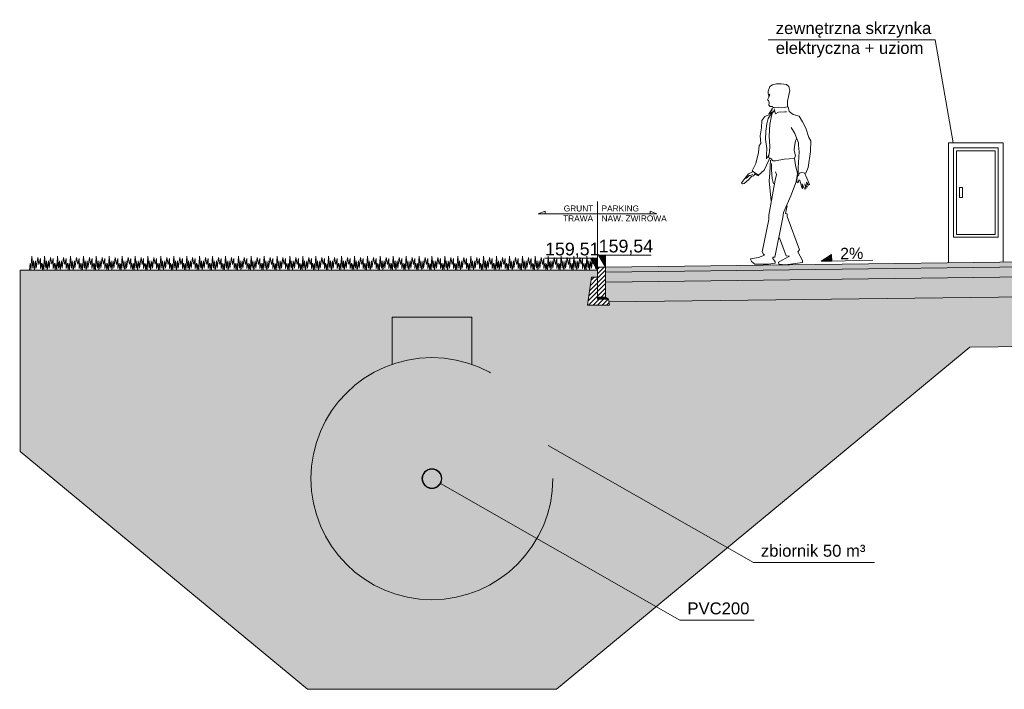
# Model space of a CAD drawing. Header units: millimetres. Extents: x 1962 to 3194, y -795 to -219.
# Tile 162 of 256: x 2466.77 to 2476.68, y -480.44 to -473.71. Entities that reach past the tile are written whole.
import ezdxf

# ---------------------------------------------------------------- set-up
doc = ezdxf.new("R2010")
doc.units = ezdxf.units.MM
doc.linetypes.add('HIDDEN', pattern=[9.525, 6.35, -3.175])
doc.layers.get('0').update_dxf_attribs({"lineweight": 5})
doc.layers.get('Defpoints').update_dxf_attribs({"lineweight": 9})
for name, color, linetype, lineweight in [('A_flagi przekrojowe', 92, 'Continuous', 9), ('A_hatch przekroje', 125, 'Continuous', 9), ('A_hidden', 137, 'HIDDEN', 9), ('A_koty wysokośc.', 53, 'Continuous', 9), ('A_ludzie', 53, 'Continuous', 9), ('A_przekrojowe', 42, 'Continuous', 9), ('A_widok', 142, 'Continuous', 9)]:
    doc.layers.add(name, color=color, linetype=linetype, lineweight=lineweight)
doc.styles.get("Standard").update_dxf_attribs({"font": 'arial.ttf'})
pattern_1 = [(45, (0.66515, 1.379704), (-0.0224506, 0.0224506), [])]

# ---------------------------------------------------------------- blocks, each defined once
blk = doc.blocks.new('zw$CA91')
at = {"layer": 'A_koty wysokośc.'}
h = blk.add_hatch(color=256, dxfattribs=at)
h.dxf.hatch_style = 1
h.paths.add_polyline_path([(-0.448, 0.753), (0, 0), (0, 0.753)])
blk.add_lwpolyline([(2.874, 0.753), (-0.448, 0.753), (0, 0), (0, 0.753)], dxfattribs=at)
blk = doc.blocks.new('zw$B88D')
at = {"layer": 'A_koty wysokośc.'}
h = blk.add_hatch(color=256, dxfattribs=at)
h.dxf.hatch_style = 1
h.paths.add_polyline_path([(-0.0716, 0.1205), (0, 0), (0, 0.1205)])
blk.add_line((-0.5314, 0.1205), (-0.0716, 0.1205), dxfattribs=at)
blk.add_lwpolyline([(0, 0.1205), (-0.0716, 0.1205), (0, 0), (0, 0.1205)], close=True, dxfattribs=at)
blk = doc.blocks.new('zw$572')
at = {"layer": 'A_koty wysokośc.'}
h = blk.add_hatch(color=256, dxfattribs=at)
h.dxf.hatch_style = 1
h.paths.add_polyline_path([(0.12, 0.072), (0, 0), (0.12, 0)])
blk.add_line((0.12, 0), (0.578, 0), dxfattribs=at)
blk.add_lwpolyline([(0.12, 0), (0.12, 0.072), (0, 0), (0.12, 0)], close=True, dxfattribs=at)
blk = doc.blocks.new('zw$824C')
at = {"layer": 'A_hatch przekroje'}
h = blk.add_hatch(dxfattribs=at)
h.set_pattern_fill('CONC', color=256, scale=0.005, angle=295.97819, style=2)
h.set_pattern_definition([(1, (0.78436, 1.45308), (-0.0022165, 0.1269807), [0, -0.127]), (1, (0.78641, 1.40866), (-0.0022165, 0.1269807), [0, -0.127]), (1, (0.78902, 1.47729), (-0.0022165, 0.1269807), [0, -0.127]), (339.1986, (0.72368, 1.436776), (0.38315846, -0.12033128), [0.0136783, -0.6702377]), (217.8699, (0.736466, 1.431918), (0.37650905, 0.2606107), [0.00635, -0.62865]), (131.6013, (0.731453, 1.42802), (0.64820207, -0.75080154), [0.0117088, -1.1591733]), (207.5651, (0.689816, 1.41205), (-0.1247641, -0.1291973), [0.0028398, -0.2811408]), (327.3099, (0.6873, 1.410737), (0.25617772, -0.12254792), [0.004579, -0.453326]), (109.4349, (0.69115, 1.408264), (-0.13141337, 0.25174492), [0.004016, -0.3975932]), (226, (0.771305, 1.40077), (0.0022165, -0.1269807), [0.005388, -0.174217]), (1, (0.76756, 1.3969), (0.1247642, 0.129197), [0.00762, -0.11938]), (136, (0.77518, 1.39703), (-0.1269807, -0.0022165), [0.005388, -0.174217]), (252.5651, (0.75465, 1.481773), (0.12254754, 0.25617782), [0.004016, -0.3975932]), (1, (0.75345, 1.47794), (0.1247642, 0.129197), [0.00635, -0.12065]), (144.1301, (0.759794, 1.478052), (-0.38537487, 0.24731196), [0.00635, -0.62865]), (214.6901, (0.687327, 1.481868), (0.2517448, 0.13141374), [0.004579, -0.453326]), (342.5651, (0.68356, 1.479262), (-0.25617782, 0.12254754), [0.0080322, -0.393577]), (127.8699, (0.691225, 1.476855), (0.2606107, -0.37650905), [0.00635, -0.62865]), (1, (0.72424, 1.47743), (-0.0022165, 0.1269807), [0, -0.127]), (1, (0.69053, 1.44382), (-0.0022165, 0.1269807), [0, -0.127]), (1, (0.7269, 1.39746), (-0.0022165, 0.1269807), [0, -0.127]), (1, (0.7605, 1.43742), (-0.0022165, 0.1269807), [0, -0.127]), (1, (0.7233, 1.45836), (-0.0022165, 0.1269807), [0, -0.127]), (1, (0.6953, 1.46168), (-0.0022165, 0.1269807), [0, -0.127]), (1, (0.70686, 1.45426), (-0.0022165, 0.1269807), [0, -0.127]), (1, (0.70231, 1.4237), (-0.0022165, 0.1269807), [0, -0.127]), (1, (0.67175, 1.42825), (-0.0022165, 0.1269807), [0, -0.127]), (1, (0.67251, 1.45748), (-0.0022165, 0.1269807), [0, -0.127]), (1, (0.66821, 1.48535), (-0.0022165, 0.1269807), [0, -0.127]), (1, (0.70749, 1.49111), (-0.0022165, 0.1269807), [0, -0.127]), (1, (0.73534, 1.49668), (-0.0022165, 0.1269807), [0, -0.127]), (1, (0.77987, 1.49237), (-0.0022165, 0.1269807), [0, -0.127]), (1, (0.75008, 1.45248), (-0.0022165, 0.1269807), [0, -0.127]), (1, (0.73698, 1.47511), (-0.0022165, 0.1269807), [0, -0.127]), (1, (0.7482, 1.41434), (-0.0022165, 0.1269807), [0, -0.127]), (1, (0.71022, 1.40733), (-0.0022165, 0.1269807), [0, -0.127]), (1, (0.7488, 1.38006), (-0.0022165, 0.1269807), [0, -0.127]), (1, (0.70677, 1.38694), (-0.0022165, 0.1269807), [0, -0.127]), (1, (0.6662, 1.38242), (-0.0022165, 0.1269807), [0, -0.127]), (1, (0.68155, 1.37634), (-0.0022165, 0.1269807), [0, -0.127]), (1, (0.68251, 1.39414), (-0.0022165, 0.1269807), [0, -0.127]), (1, (0.76794, 1.37531), (-0.0022165, 0.1269807), [0, -0.127]), (1, (0.78227, 1.42764), (-0.0022165, 0.1269807), [0, -0.127]), (1, (0.77525, 1.46562), (-0.0022165, 0.1269807), [0, -0.127]), (1, (0.71844, 1.37317), (-0.0022165, 0.1269807), [0, -0.127])])
h.paths.add_polyline_path([(0.7652, 1.0597), (0.7652, 1.0197), (6.2652, 1.0897), (6.2652, 1.1397), (0.7652, 1.0697)])
h = blk.add_hatch(dxfattribs=at)
h.set_pattern_fill('EARTH2', color=256, scale=0.03, angle=339.97819, style=2)
h.set_pattern_definition([(225, (4.0639, 26.90586), (-3e-14, -1.07763), [0.3429, -0.4191]), (225, (4.30634, 26.6634), (-3e-14, -1.07763), [0.3429, -0.4191]), (225, (4.2471, 26.7227), (-3e-14, -1.07763), [0.35052, -0.41148]), (225, (4.1878, 26.7819), (-3e-14, -1.07763), [0.35052, -0.41148]), (225, (4.1285, 26.8412), (-3e-14, -1.07763), [0.35052, -0.41148]), (225, (4.1285, 27.38), (-3e-14, -1.07763), [0.3429, -0.4191]), (225, (4.1878, 27.32075), (-3e-14, -1.07763), [0.3429, -0.4191]), (225, (4.2471, 27.2615), (-3e-14, -1.07763), [0.3429, -0.4191]), (225, (4.30634, 27.2022), (-3e-14, -1.07763), [0.3429, -0.4191]), (225, (4.0639, 27.4447), (-3e-14, -1.07763), [0.3429, -0.4191]), (315, (3.5466, 26.9274), (1.07763, -3e-14), [0.3429, -0.4191]), (315, (3.7945, 27.1753), (1.07763, -3e-14), [0.3429, -0.4191]), (315, (3.7298, 27.1106), (1.07763, -3e-14), [0.3429, -0.4191]), (315, (3.6705, 27.05134), (1.07763, -3e-14), [0.3429, -0.4191]), (315, (3.6113, 26.9921), (1.07763, -3e-14), [0.3429, -0.4191]), (315, (4.1501, 26.9921), (1.07763, -3e-14), [0.35052, -0.41148]), (315, (4.20935, 27.05134), (1.07763, -3e-14), [0.35052, -0.41148]), (315, (4.2686, 27.1106), (1.07763, -3e-14), [0.35052, -0.41148]), (315, (4.3333, 27.1753), (1.07763, -3e-14), [0.3429, -0.4191]), (315, (4.0908, 26.9328), (1.07763, -3e-14), [0.3429, -0.4191])])
h.paths.add_polyline_path([(-5.1257, 1.0397), (0.6852, 1.0397), (0.6852, 0.9697), (0.6252, 0.9697), (0.5852, 0.6897), (0.8052, 0.6897), (0.7994, 0.7201), (6.2252, 0.7892), (6.2252, 0.6594), (6.958, 0.6594), (19.9052, 0.9224), (19.9052, 1.0097), (19.9052, 1.0799), (22.9851, 1.0861), (22.9851, 0.3), (20.7556, 0.3), (20.2579, 0), (18.1349, 0), (17.39, 0.3712), (7.1134, 0.1624), (6.9387, 0.03), (6.0463, 0.03), (5.7404, 0.283), (4.4329, 0.2663), (0.2714, -3.1755), (-2.2356, -3.1755), (-5.1257, -0.7852)])
edge = h.paths.add_edge_path(flags=16)
edge.add_arc((19.5343, 0.7473), 0.08, 0, 360)
edge = h.paths.add_edge_path(flags=16)
edge.add_arc((-0.9821, -1.0565), 0.1, 1080, 1440)
h = blk.add_hatch(dxfattribs=at)
h.set_pattern_fill('LINE', color=256, scale=0.01, angle=339.97819, style=2)
h.set_pattern_definition(pattern_1)
h.paths.add_polyline_path([(0.7652, 0.7697), (0.6852, 0.7697), (0.6852, 0.9697), (0.6852, 1.0497), (0.6852, 1.0697), (0.7652, 1.0697), (0.7652, 1.0197)])
h = blk.add_hatch(dxfattribs=at)
h.set_pattern_fill('AR-SAND', color=256, scale=0.001, angle=294.97819, style=2)
h.set_pattern_definition([(37.5, (0.66515, 1.369704), (-0.00160003, 0.04894132), [0, -0.038608, 0, -0.04318, 0, -0.041275]), (7.5, (0.66515, 1.369704), (0.0449523, 0.0716825), [0, -0.020828, 0, -0.034798, 0, -0.013335]), (327.5, (0.63391, 1.369704), (0.07909924, 0.00014372), [0, -0.0127, 0, -0.04572, 0, -0.05969]), (317.5, (0.63391, 1.369704), (0.07635565, 0.0222929), [0, -0.00635, 0, -0.029972, 0, -0.03429])])
h.paths.add_polyline_path([(0.7652, 0.9197), (6.2652, 0.9897), (6.2652, 1.0897), (0.7652, 1.0197)])
h = blk.add_hatch(dxfattribs=at)
h.set_pattern_fill('LINE', color=256, scale=0.01, angle=339.97819, style=2)
h.set_pattern_definition(pattern_1)
h.paths.add_polyline_path([(0.6852, 0.9697), (0.6252, 0.9697), (0.5852, 0.6897), (0.8052, 0.6897), (0.7937, 0.7502), (0.6852, 0.7502), (0.6852, 0.7697)])
h = blk.add_hatch(dxfattribs=at)
h.set_pattern_fill('CONCRE', color=256, scale=0.008, angle=294.97819, style=2)
h.set_pattern_definition([(360, (4.06387, 26.4186), (0.2032, 0.2032), [0.0254, -0.1778]), (90, (4.06387, 26.4186), (-0.2032, 0.2032), [0.0254, -0.1778]), (135, (4.08927, 26.4186), (-0.2032, 6e-15), [0.035921, -0.2514472]), (360, (4.08927, 26.5329), (0.2032, 0.2032), [0.0254, -0.1778]), (45, (4.10197, 26.5202), (6e-15, 0.2032), [0.0179605, -0.2694077]), (135, (4.10197, 26.5202), (-0.2032, 6e-15), [0.0179605, -0.2694077]), (360, (4.16547, 26.5837), (0.2032, 0.2032), [0.035921, -0.167279]), (45, (4.16547, 26.5837), (6e-15, 0.2032), [0.0254, -0.2619682]), (135, (4.20139, 26.5837), (-0.2032, 6e-15), [0.0254, -0.2619682]), (90, (4.20357, 26.4694), (-0.2032, 0.2032), [0.0254, -0.1778]), (45, (4.20357, 26.4694), (6e-15, 0.2032), [0.0179605, -0.2694077]), (135, (4.21627, 26.4821), (-0.2032, 6e-15), [0.0179605, -0.2694077]), (360, (4.08927, 26.4694), (0.2032, 0.2032), [0.0127, -0.17018]), (360, (4.24167, 26.5202), (0.2032, 0.2032), [0.0127, -0.17018]), (90, (4.17817, 26.5456), (-0.2032, 0.2032), [0.0127, -0.17018]), (135, (4.20357, 26.4313), (-0.2032, 6e-15), [0.0179605, -0.2694077]), (135, (4.11467, 26.571), (-0.2032, 6e-15), [0.0179605, -0.2694077]), (45, (4.15912, 26.48527), (6e-15, 0.2032), [0.0179605, -0.2694077]), (90, (4.13372, 26.444), (-0.2032, 0.2032), [0.003175, -0.200025]), (90, (4.14325, 26.52972), (-0.2032, 0.2032), [0.003175, -0.200025]), (90, (4.2385, 26.56465), (-0.2032, 0.2032), [0.003175, -0.200025]), (90, (4.24167, 26.4567), (-0.2032, 0.2032), [0.003175, -0.200025])])
h.paths.add_polyline_path([(0.7652, 0.9197), (6.2652, 0.9897), (6.2652, 0.8797), (6.2367, 0.8602), (6.2252, 0.7997), (6.2252, 0.7892), (0.7975, 0.7201), (0.7937, 0.7402), (0.7652, 0.7597)])
h = blk.add_hatch(dxfattribs=at)
h.set_pattern_fill('DOTS', color=256, scale=0.005, angle=339.97819, style=2)
h.set_pattern_definition([(274.95639, (6.365151, 1.259704), (-0.00756493, -0.00463969), [0, -0.0079375])])
h.paths.add_polyline_path([(0.7937, 0.7502), (0.6852, 0.7502), (0.6852, 0.7697), (0.7652, 0.7697)])
at = {"layer": 'A_flagi przekrojowe'}
blk.add_line((0.6852, 1.0597), (0.6852, 1.7321), dxfattribs=at)
for points in [[(4.2652, 2.3206), (4.0812, 3.3562), (2.4026, 3.3562)], [(0.6852, 1.6053), (0.0887, 1.6053), (0.1574, 1.6332), (0.1574, 1.6053)], [(0.6852, 1.6053), (1.2816, 1.6053), (1.2129, 1.6332), (1.2129, 1.6053)], [(0.1889, -0.7232), (2.2525, -1.9011), (3.4722, -1.9011)], [(-0.8952, -1.1061), (1.5133, -2.4809), (2.2615, -2.4809)]]:
    blk.add_lwpolyline(points, dxfattribs=at)
at = {"layer": 'A_hidden'}
for p, q in [((-1.3821, 0.0934), (-1.3821, 0.5661)), ((-1.3821, 0.5661), (-0.5821, 0.5661)), ((-0.5821, 0.0934), (-0.5821, 0.5661))]:
    blk.add_line(p, q, dxfattribs=at)
blk.add_circle((-0.9821, -1.0565), 1.2175, dxfattribs=at)
at = {"layer": 'A_ludzie', "linetype": 'ByBlock'}
for p, q in [((2.4032, 2.842), (2.4176, 2.8875)), ((2.4176, 2.8875), (2.4439, 2.9042)), ((2.4439, 2.9042), (2.4846, 2.9138)), ((2.4846, 2.9138), (2.5325, 2.9138)), ((2.5325, 2.9138), (2.5852, 2.909)), ((2.5852, 2.909), (2.6092, 2.8875)), ((2.6092, 2.8875), (2.6187, 2.8468)), ((2.396, 2.7535), (2.4176, 2.7989)), ((2.4008, 2.8157), (2.4032, 2.842)), ((2.4094, 2.7981), (2.4008, 2.8157)), ((2.408, 2.7822), (2.4094, 2.7981)), ((2.4176, 2.7989), (2.4104, 2.8109)), ((2.6068, 2.787), (2.5972, 2.7391)), ((2.6187, 2.8468), (2.6068, 2.787)), ((2.4056, 2.7463), (2.396, 2.7535)), ((2.4128, 2.7224), (2.4056, 2.7463)), ((2.408, 2.7008), (2.4128, 2.7224)), ((2.4224, 2.6865), (2.408, 2.7008)), ((2.4439, 2.6865), (2.4224, 2.6865)), ((2.4535, 2.6745), (2.4439, 2.6865)), ((2.4607, 2.6769), (2.4559, 2.6769)), ((2.5038, 2.6793), (2.4607, 2.6769)), ((2.5613, 2.6769), (2.5038, 2.6793)), ((2.5972, 2.6841), (2.5613, 2.6769)), ((2.5972, 2.7391), (2.5972, 2.6841)), ((2.602, 2.6841), (2.6115, 2.6362)), ((2.3673, 2.586), (2.3385, 2.5453)), ((2.408, 2.6027), (2.3673, 2.586)), ((2.441, 2.6278), (2.4032, 2.5668)), ((2.4439, 2.6697), (2.408, 2.6099)), ((2.408, 2.6099), (2.4415, 2.629)), ((2.4176, 2.5046), (2.4367, 2.5932)), ((2.4367, 2.5932), (2.4468, 2.6248)), ((2.4415, 2.629), (2.4391, 2.6506)), ((2.4468, 2.6248), (2.4535, 2.629)), ((2.4535, 2.629), (2.4655, 2.6482)), ((2.4655, 2.6482), (2.4612, 2.6639)), ((2.4655, 2.6482), (2.475, 2.6123)), ((2.475, 2.6123), (2.5062, 2.629)), ((2.5062, 2.629), (2.5684, 2.6338)), ((2.5684, 2.6338), (2.5852, 2.6338)), ((2.6115, 2.6362), (2.6523, 2.6075)), ((2.6523, 2.6075), (2.7145, 2.5884)), ((2.7145, 2.5884), (2.7457, 2.5333)), ((2.3385, 2.5453), (2.3338, 2.4735)), ((2.3888, 2.5118), (2.3793, 2.44)), ((2.4032, 2.5668), (2.3888, 2.5118)), ((2.4104, 2.3874), (2.4176, 2.5046)), ((2.7457, 2.5333), (2.7816, 2.4687)), ((2.3338, 2.4735), (2.3218, 2.3898)), ((2.3218, 2.3898), (2.329, 2.3132)), ((2.3793, 2.44), (2.3745, 2.3539)), ((2.42, 2.2869), (2.4104, 2.3874)), ((2.669, 2.4161), (2.6331, 2.4759)), ((2.6882, 2.3706), (2.669, 2.4161)), ((2.7816, 2.4687), (2.8103, 2.3754)), ((2.3122, 2.2941), (2.305, 2.2223)), ((2.329, 2.3132), (2.3122, 2.2941)), ((2.3745, 2.3539), (2.3888, 2.263)), ((2.4152, 2.2295), (2.42, 2.2869)), ((2.6666, 2.2845), (2.6618, 2.2486)), ((2.6762, 2.3419), (2.6666, 2.2845)), ((2.6882, 2.3611), (2.6762, 2.3419)), ((2.7073, 2.3204), (2.6882, 2.3706)), ((2.7073, 2.2988), (2.7073, 2.3204)), ((2.7121, 2.2318), (2.7073, 2.2988)), ((2.8103, 2.3754), (2.8295, 2.3395)), ((2.8295, 2.3395), (2.8271, 2.2342)), ((2.305, 2.2223), (2.2763, 2.1122)), ((2.3888, 2.263), (2.384, 2.2031)), ((2.384, 2.2031), (2.3864, 2.1601)), ((2.3864, 2.1601), (2.4104, 2.2055)), ((2.4056, 2.1744), (2.4152, 2.2295)), ((2.6618, 2.2486), (2.6762, 2.1864)), ((2.6762, 2.1864), (2.6642, 2.1649)), ((2.7026, 2.0691), (2.7121, 2.2318)), ((2.8271, 2.2342), (2.8055, 2.0739)), ((2.2763, 2.1122), (2.2404, 2.038)), ((2.3625, 2.0452), (2.408, 2.1457)), ((2.4271, 2.1625), (2.4056, 2.1744)), ((2.408, 2.1457), (2.4152, 2.1649)), ((2.4267, 2.1474), (2.4185, 2.0183)), ((2.4487, 2.1385), (2.4271, 2.1625)), ((2.435, 2.0485), (2.435, 2.1145)), ((2.475, 2.1409), (2.4487, 2.1385)), ((2.5637, 2.1577), (2.475, 2.1409)), ((2.6642, 2.1649), (2.5637, 2.1577)), ((2.666, 2.1667), (2.677, 2.0952)), ((2.677, 2.0952), (2.6963, 2.0128)), ((2.204, 2.0108), (2.1433, 1.9326)), ((2.2116, 1.9932), (2.1939, 1.9742)), ((2.2027, 1.9477), (2.2356, 1.9818)), ((2.2393, 2.026), (2.204, 2.0108)), ((2.2255, 1.9932), (2.2116, 1.9932)), ((2.2482, 2.002), (2.2255, 1.9932)), ((2.2356, 1.9818), (2.2545, 1.9881)), ((2.2457, 2.0323), (2.2393, 2.026)), ((2.2404, 2.038), (2.2547, 2.0309)), ((2.2545, 1.9881), (2.2709, 2.0108)), ((2.2547, 2.0309), (2.305, 1.995)), ((2.2617, 2.0045), (2.3085, 1.988)), ((2.2709, 2.0108), (2.2735, 2.0184)), ((2.305, 1.995), (2.3625, 2.0452)), ((2.4185, 2.0183), (2.4102, 1.9358)), ((2.4405, 1.9606), (2.435, 2.0485)), ((2.4707, 1.9441), (2.4872, 2.0018)), ((2.4872, 2.0018), (2.4762, 2.0293)), ((2.6963, 2.0128), (2.6825, 1.9276)), ((2.6954, 1.9843), (2.6916, 1.9465)), ((2.7093, 2.0007), (2.6954, 1.9843)), ((2.7026, 2.0141), (2.7026, 2.0691)), ((2.7361, 2.0213), (2.7026, 2.0141)), ((2.7144, 2.0146), (2.7093, 2.0007)), ((2.7816, 2.0165), (2.7361, 2.0213)), ((2.7915, 1.9641), (2.7687, 2.0197)), ((2.8055, 2.0739), (2.7816, 2.0165)), ((2.1433, 1.9326), (2.1332, 1.9149)), ((2.1332, 1.9149), (2.1433, 1.9086)), ((2.1433, 1.9086), (2.161, 1.9111)), ((2.161, 1.9111), (2.2027, 1.9477)), ((2.18, 1.9641), (2.1711, 1.9641)), ((2.1939, 1.9742), (2.18, 1.9641)), ((2.4075, 1.5951), (2.4707, 1.9441)), ((2.4102, 1.9358), (2.4322, 1.738)), ((2.457, 1.9084), (2.4405, 1.9606)), ((2.6825, 1.9276), (2.6303, 1.7875)), ((2.6916, 1.9465), (2.6929, 1.9263)), ((2.6929, 1.9263), (2.703, 1.9187)), ((2.703, 1.9187), (2.7119, 1.949)), ((2.7119, 1.949), (2.7207, 1.9427)), ((2.7207, 1.9427), (2.7434, 1.8632)), ((2.7523, 1.8644), (2.7447, 1.9073)), ((2.7447, 1.9073), (2.7712, 1.8543)), ((2.7801, 1.8581), (2.77, 1.9099)), ((2.77, 1.9099), (2.7877, 1.8745)), ((2.794, 1.8758), (2.7864, 1.925)), ((2.7864, 1.925), (2.8079, 1.8947)), ((2.8192, 1.901), (2.7915, 1.9641)), ((2.8079, 1.8947), (2.8192, 1.901)), ((2.6303, 1.7875), (2.556, 1.6198)), ((2.7434, 1.8632), (2.7523, 1.8644)), ((2.7712, 1.8543), (2.7801, 1.8581)), ((2.7877, 1.8745), (2.794, 1.8758)), ((2.5917, 1.6858), (2.5752, 1.6116)), ((2.4075, 1.5511), (2.4075, 1.5951)), ((2.556, 1.6198), (2.5505, 1.5704)), ((2.5752, 1.6116), (2.5945, 1.6061)), ((2.5945, 1.6061), (2.5945, 1.5814)), ((2.3415, 1.2241), (2.4075, 1.5511)), ((2.5505, 1.5704), (2.468, 1.1719)), ((2.5945, 1.5814), (2.7155, 1.2434)), ((2.5835, 1.1829), (2.5147, 1.3643)), ((2.303, 1.1692), (2.3635, 1.1912)), ((2.3552, 1.2021), (2.3415, 1.2241)), ((2.3635, 1.1912), (2.3552, 1.2021)), ((2.7155, 1.2434), (2.7018, 1.2241)), ((2.7018, 1.2241), (2.7458, 1.1362)), ((2.2235, 1.1538), (2.303, 1.1692)), ((2.2345, 1.1263), (2.2235, 1.1538)), ((2.2675, 1.1016), (2.2345, 1.1263)), ((2.4047, 1.1005), (2.2675, 1.1016)), ((2.4707, 1.1115), (2.4047, 1.1005)), ((2.468, 1.1719), (2.4487, 1.1719)), ((2.4487, 1.1719), (2.4487, 1.1582)), ((2.4487, 1.1582), (2.4707, 1.1252)), ((2.4707, 1.1252), (2.4707, 1.1115)), ((2.5065, 1.1197), (2.6165, 1.1802)), ((2.5092, 1.1005), (2.5065, 1.1197)), ((2.5752, 1.095), (2.5092, 1.1005)), ((2.7481, 1.1158), (2.5752, 1.095)), ((2.6165, 1.1802), (2.5835, 1.1829)), ((2.7458, 1.1362), (2.7481, 1.1158))]:
    blk.add_line(p, q, dxfattribs=at)
at = {"layer": 'A_przekrojowe'}
for p, q in [((6.2652, 1.1397), (0.7652, 1.0697)), ((0.7652, 1.0697), (0.7652, 1.0597)), ((6.2658, 1.0897), (0.7658, 1.0197)), ((6.2671, 0.9897), (0.7671, 0.9197)), ((6.2252, 0.7892), (0.7994, 0.7201))]:
    blk.add_line(p, q, dxfattribs=at)
at = {"layer": 'A_przekrojowe', "const_width": 0.01}
blk.add_lwpolyline([(0.6852, 1.0397), (-5.1257, 1.0397)], dxfattribs=at)
at = {"layer": 'A_przekrojowe'}
blk.add_lwpolyline([(0.7652, 0.7697), (0.6852, 0.7697), (0.6852, 1.0697), (0.7652, 1.0697)], close=True, dxfattribs=at)
for points in [[(0.7937, 0.7502), (0.8052, 0.6897), (0.5852, 0.6897), (0.6252, 0.9697), (0.6852, 0.9697)], [(0.7652, 0.7697), (0.7937, 0.7502), (0.6852, 0.7502), (0.6852, 0.7697)]]:
    blk.add_lwpolyline(points, dxfattribs=at)
for radius in [0.1, 0.095]:
    blk.add_circle((-0.9821, -1.0565), radius, dxfattribs=at)
at = {"layer": 'A_widok'}
for p, q in [((4.2178, 1.1136), (4.2178, 2.3206)), ((4.7678, 2.3206), (4.2178, 2.3206)), ((4.7678, 1.1206), (4.7678, 2.3206))]:
    blk.add_line(p, q, dxfattribs=at)
for points in [[(4.2678, 2.2706), (4.7178, 2.2706), (4.7178, 1.3706), (4.2678, 1.3706)], [(4.2678, 2.2706), (4.7178, 2.2706), (4.7178, 1.3706), (4.2678, 1.3706)], [(4.2978, 2.2406), (4.6878, 2.2406), (4.6878, 1.4006), (4.2978, 1.4006)], [(4.3278, 1.7706), (4.3578, 1.7706), (4.3578, 1.8706), (4.3278, 1.8706)]]:
    blk.add_lwpolyline(points, close=True, dxfattribs=at)
for points in [[(-4.9025, 1.0398), (-4.9025, 1.0398), (-4.9109, 1.1117), (-4.923, 1.0577), (-4.9228, 1.1572), (-4.9366, 1.0989), (-4.9493, 1.1684), (-4.9642, 1.0612), (-4.97, 1.1341), (-4.9831, 1.0399), (-4.9914, 1.1333), (-4.9985, 1.0613), (-5.0093, 1.1814), (-5.0183, 1.04), (-5.0258, 1.106), (-5.0324, 1.0401)], [(-4.7725, 1.04), (-4.7725, 1.04), (-4.7813, 1.1119), (-4.7931, 1.0579), (-4.7934, 1.1574), (-4.807, 1.099), (-4.82, 1.1684), (-4.8343, 1.0612), (-4.8405, 1.1341), (-4.8531, 1.0399), (-4.8619, 1.1332), (-4.8686, 1.0612), (-4.88, 1.1812), (-4.8883, 1.0398), (-4.8962, 1.1057), (-4.9025, 1.0398)], [(-4.6426, 1.0397), (-4.6426, 1.0397), (-4.651, 1.1117), (-4.6631, 1.0577), (-4.6629, 1.1572), (-4.6767, 1.0989), (-4.6895, 1.1684), (-4.7043, 1.0612), (-4.7101, 1.1341), (-4.7232, 1.0399), (-4.7316, 1.1333), (-4.7386, 1.0613), (-4.7495, 1.1814), (-4.7584, 1.04), (-4.7659, 1.1059), (-4.7725, 1.04)], [(-4.5126, 1.04), (-4.5126, 1.04), (-4.5214, 1.1119), (-4.5333, 1.0579), (-4.5335, 1.1573), (-4.5471, 1.099), (-4.5601, 1.1684), (-4.5744, 1.0612), (-4.5806, 1.1341), (-4.5933, 1.0399), (-4.602, 1.1332), (-4.6087, 1.0612), (-4.6201, 1.1812), (-4.6284, 1.0398), (-4.6363, 1.1057), (-4.6426, 1.0397)], [(-4.3827, 1.0397), (-4.3827, 1.0397), (-4.3911, 1.1117), (-4.4032, 1.0577), (-4.403, 1.1571), (-4.4169, 1.0989), (-4.4296, 1.1683), (-4.4444, 1.0612), (-4.4502, 1.1341), (-4.4633, 1.0399), (-4.4717, 1.1333), (-4.4787, 1.0613), (-4.4896, 1.1813), (-4.4985, 1.04), (-4.506, 1.1059), (-4.5126, 1.04)], [(-4.2527, 1.04), (-4.2527, 1.04), (-4.2615, 1.1119), (-4.2734, 1.0579), (-4.2736, 1.1573), (-4.2872, 1.099), (-4.3002, 1.1684), (-4.3145, 1.0612), (-4.3207, 1.1341), (-4.3334, 1.0398), (-4.3421, 1.1332), (-4.3488, 1.0611), (-4.3603, 1.1811), (-4.3685, 1.0398), (-4.3764, 1.1057), (-4.3827, 1.0397)], [(-4.1228, 1.0397), (-4.1228, 1.0397), (-4.1312, 1.1117), (-4.1433, 1.0577), (-4.1431, 1.1571), (-4.157, 1.0989), (-4.1697, 1.1683), (-4.1845, 1.0612), (-4.1903, 1.1341), (-4.2034, 1.0399), (-4.2118, 1.1333), (-4.2188, 1.0613), (-4.2297, 1.1813), (-4.2386, 1.04), (-4.2461, 1.1059), (-4.2527, 1.04)], [(-3.9929, 1.04), (-3.9929, 1.04), (-4.0016, 1.1119), (-4.0135, 1.0579), (-4.0137, 1.1573), (-4.0273, 1.099), (-4.0403, 1.1684), (-4.0547, 1.0612), (-4.0608, 1.1341), (-4.0735, 1.0398), (-4.0823, 1.1332), (-4.089, 1.0611), (-4.1004, 1.1811), (-4.1086, 1.0397), (-4.1165, 1.1056), (-4.1228, 1.0397)], [(-3.8629, 1.0397), (-3.8629, 1.0397), (-3.8713, 1.1116), (-3.8835, 1.0577), (-3.8832, 1.1571), (-3.8971, 1.0988), (-3.9098, 1.1683), (-3.9246, 1.0612), (-3.9304, 1.1341), (-3.9435, 1.0399), (-3.9519, 1.1333), (-3.9589, 1.0613), (-3.9698, 1.1813), (-3.9787, 1.04), (-3.9863, 1.1059), (-3.9929, 1.04)], [(-3.733, 1.04), (-3.733, 1.04), (-3.7417, 1.1119), (-3.7536, 1.0578), (-3.7538, 1.1573), (-3.7674, 1.099), (-3.7804, 1.1684), (-3.7948, 1.0612), (-3.8009, 1.134), (-3.8136, 1.0398), (-3.8224, 1.1331), (-3.8291, 1.0611), (-3.8405, 1.1811), (-3.8487, 1.0397), (-3.8566, 1.1056), (-3.8629, 1.0397)], [(-3.603, 1.0397), (-3.603, 1.0397), (-3.6114, 1.1116), (-3.6236, 1.0576), (-3.6233, 1.1571), (-3.6372, 1.0988), (-3.6499, 1.1683), (-3.6647, 1.0612), (-3.6706, 1.134), (-3.6836, 1.0399), (-3.692, 1.1332), (-3.699, 1.0612), (-3.7099, 1.1813), (-3.7188, 1.0399), (-3.7264, 1.1059), (-3.733, 1.04)], [(-3.4731, 1.04), (-3.4731, 1.04), (-3.4818, 1.1119), (-3.4937, 1.0578), (-3.4939, 1.1573), (-3.5075, 1.0989), (-3.5205, 1.1684), (-3.5349, 1.0612), (-3.541, 1.134), (-3.5537, 1.0398), (-3.5625, 1.1331), (-3.5692, 1.0611), (-3.5806, 1.1811), (-3.5889, 1.0397), (-3.5967, 1.1056), (-3.603, 1.0397)], [(-3.3431, 1.0397), (-3.3431, 1.0397), (-3.3515, 1.1116), (-3.3637, 1.0576), (-3.3634, 1.1571), (-3.3773, 1.0988), (-3.39, 1.1683), (-3.4048, 1.0611), (-3.4107, 1.134), (-3.4238, 1.0399), (-3.4321, 1.1332), (-3.4391, 1.0612), (-3.45, 1.1813), (-3.4589, 1.0399), (-3.4665, 1.1059), (-3.4731, 1.04)], [(-3.2132, 1.0399), (-3.2132, 1.0399), (-3.2219, 1.1118), (-3.2338, 1.0578), (-3.234, 1.1573), (-3.2476, 1.0989), (-3.2606, 1.1683), (-3.275, 1.0612), (-3.2811, 1.134), (-3.2938, 1.0398), (-3.3026, 1.1331), (-3.3093, 1.0611), (-3.3207, 1.1811), (-3.329, 1.0397), (-3.3368, 1.1056), (-3.3431, 1.0397)], [(-3.0832, 1.0396), (-3.0832, 1.0396), (-3.0917, 1.1116), (-3.1038, 1.0576), (-3.1036, 1.1571), (-3.1174, 1.0988), (-3.1301, 1.1683), (-3.1449, 1.0611), (-3.1508, 1.134), (-3.1639, 1.0398), (-3.1722, 1.1332), (-3.1793, 1.0612), (-3.1901, 1.1813), (-3.199, 1.0399), (-3.2066, 1.1059), (-3.2132, 1.0399)], [(-2.9533, 1.0399), (-2.9533, 1.0399), (-2.962, 1.1118), (-2.9739, 1.0578), (-2.9741, 1.1572), (-2.9877, 1.0989), (-3.0007, 1.1683), (-3.0151, 1.0611), (-3.0213, 1.134), (-3.0339, 1.0398), (-3.0427, 1.1331), (-3.0494, 1.0611), (-3.0608, 1.1811), (-3.0691, 1.0397), (-3.0769, 1.1056), (-3.0832, 1.0396)], [(-2.8234, 1.0396), (-2.8234, 1.0396), (-2.8318, 1.1116), (-2.8439, 1.0576), (-2.8437, 1.157), (-2.8575, 1.0988), (-2.8702, 1.1682), (-2.8851, 1.0611), (-2.8909, 1.134), (-2.904, 1.0398), (-2.9123, 1.1332), (-2.9194, 1.0612), (-2.9302, 1.1812), (-2.9391, 1.0399), (-2.9467, 1.1058), (-2.9533, 1.0399)], [(-2.6934, 1.0399), (-2.6934, 1.0399), (-2.7021, 1.1118), (-2.714, 1.0578), (-2.7142, 1.1572), (-2.7278, 1.0989), (-2.7409, 1.1683), (-2.7552, 1.0611), (-2.7614, 1.134), (-2.774, 1.0397), (-2.7828, 1.1331), (-2.7895, 1.061), (-2.8009, 1.181), (-2.8092, 1.0397), (-2.8171, 1.1056), (-2.8234, 1.0396)], [(-2.5635, 1.0396), (-2.5635, 1.0396), (-2.5719, 1.1116), (-2.584, 1.0576), (-2.5838, 1.157), (-2.5976, 1.0988), (-2.6103, 1.1682), (-2.6252, 1.0611), (-2.631, 1.134), (-2.6441, 1.0398), (-2.6524, 1.1332), (-2.6595, 1.0612), (-2.6703, 1.1812), (-2.6792, 1.0399), (-2.6868, 1.1058), (-2.6934, 1.0399)], [(-2.4335, 1.0399), (-2.4335, 1.0399), (-2.4423, 1.1118), (-2.4541, 1.0578), (-2.4544, 1.1572), (-2.468, 1.0989), (-2.481, 1.1683), (-2.4953, 1.0611), (-2.5015, 1.134), (-2.5141, 1.0397), (-2.5229, 1.1331), (-2.5296, 1.061), (-2.541, 1.181), (-2.5493, 1.0396), (-2.5572, 1.1055), (-2.5635, 1.0396)], [(-2.3036, 1.0396), (-2.3036, 1.0396), (-2.312, 1.1115), (-2.3241, 1.0576), (-2.3239, 1.157), (-2.3377, 1.0987), (-2.3504, 1.1682), (-2.3653, 1.0611), (-2.3711, 1.134), (-2.3842, 1.0398), (-2.3926, 1.1332), (-2.3996, 1.0612), (-2.4105, 1.1812), (-2.4194, 1.0399), (-2.4269, 1.1058), (-2.4335, 1.0399)], [(-2.1736, 1.0399), (-2.1736, 1.0399), (-2.1824, 1.1118), (-2.1943, 1.0577), (-2.1945, 1.1572), (-2.2081, 1.0989), (-2.2211, 1.1683), (-2.2354, 1.0611), (-2.2416, 1.1339), (-2.2542, 1.0397), (-2.263, 1.133), (-2.2697, 1.061), (-2.2811, 1.181), (-2.2894, 1.0396), (-2.2973, 1.1055), (-2.3036, 1.0396)], [(-2.0437, 1.0396), (-2.0437, 1.0396), (-2.0521, 1.1115), (-2.0642, 1.0575), (-2.064, 1.157), (-2.0779, 1.0987), (-2.0906, 1.1682), (-2.1054, 1.0611), (-2.1112, 1.1339), (-2.1243, 1.0398), (-2.1327, 1.1331), (-2.1397, 1.0611), (-2.1506, 1.1812), (-2.1595, 1.0399), (-2.167, 1.1058), (-2.1736, 1.0399)], [(-1.9137, 1.0399), (-1.9137, 1.0399), (-1.9225, 1.1118), (-1.9344, 1.0577), (-1.9346, 1.1572), (-1.9482, 1.0989), (-1.9612, 1.1683), (-1.9755, 1.0611), (-1.9817, 1.1339), (-1.9944, 1.0397), (-2.0031, 1.133), (-2.0098, 1.061), (-2.0213, 1.181), (-2.0295, 1.0396), (-2.0374, 1.1055), (-2.0437, 1.0396)], [(-1.7838, 1.0396), (-1.7838, 1.0396), (-1.7922, 1.1115), (-1.8043, 1.0575), (-1.8041, 1.157), (-1.818, 1.0987), (-1.8307, 1.1682), (-1.8455, 1.061), (-1.8513, 1.1339), (-1.8644, 1.0398), (-1.8728, 1.1331), (-1.8798, 1.0611), (-1.8907, 1.1812), (-1.8996, 1.0398), (-1.9071, 1.1058), (-1.9137, 1.0399)], [(-1.6539, 1.0399), (-1.6539, 1.0399), (-1.6626, 1.1118), (-1.6745, 1.0577), (-1.6747, 1.1572), (-1.6883, 1.0988), (-1.7013, 1.1682), (-1.7156, 1.0611), (-1.7218, 1.1339), (-1.7345, 1.0397), (-1.7433, 1.133), (-1.75, 1.061), (-1.7614, 1.181), (-1.7696, 1.0396), (-1.7775, 1.1055), (-1.7838, 1.0396)], [(-1.5239, 1.0396), (-1.5239, 1.0396), (-1.5323, 1.1115), (-1.5445, 1.0575), (-1.5442, 1.157), (-1.5581, 1.0987), (-1.5708, 1.1682), (-1.5856, 1.061), (-1.5914, 1.1339), (-1.6045, 1.0397), (-1.6129, 1.1331), (-1.6199, 1.0611), (-1.6308, 1.1812), (-1.6397, 1.0398), (-1.6473, 1.1058), (-1.6539, 1.0399)], [(-1.394, 1.0398), (-1.394, 1.0398), (-1.4027, 1.1117), (-1.4146, 1.0577), (-1.4148, 1.1571), (-1.4284, 1.0988), (-1.4414, 1.1682), (-1.4558, 1.061), (-1.4619, 1.1339), (-1.4746, 1.0397), (-1.4834, 1.133), (-1.4901, 1.061), (-1.5015, 1.181), (-1.5097, 1.0396), (-1.5176, 1.1055), (-1.5239, 1.0396)], [(-1.264, 1.0395), (-1.264, 1.0395), (-1.2724, 1.1115), (-1.2846, 1.0575), (-1.2843, 1.1569), (-1.2982, 1.0987), (-1.3109, 1.1681), (-1.3257, 1.061), (-1.3316, 1.1339), (-1.3446, 1.0397), (-1.353, 1.1331), (-1.36, 1.0611), (-1.3709, 1.1811), (-1.3798, 1.0398), (-1.3874, 1.1057), (-1.394, 1.0398)], [(-1.1341, 1.0398), (-1.1341, 1.0398), (-1.1428, 1.1117), (-1.1547, 1.0577), (-1.1549, 1.1571), (-1.1685, 1.0988), (-1.1815, 1.1682), (-1.1959, 1.061), (-1.202, 1.1339), (-1.2147, 1.0396), (-1.2235, 1.133), (-1.2302, 1.0609), (-1.2416, 1.1809), (-1.2499, 1.0396), (-1.2577, 1.1055), (-1.264, 1.0395)], [(-1.0041, 1.0395), (-1.0041, 1.0395), (-1.0125, 1.1115), (-1.0247, 1.0575), (-1.0244, 1.1569), (-1.0383, 1.0987), (-1.051, 1.1681), (-1.0658, 1.061), (-1.0717, 1.1339), (-1.0847, 1.0397), (-1.0931, 1.1331), (-1.1001, 1.0611), (-1.111, 1.1811), (-1.1199, 1.0398), (-1.1275, 1.1057), (-1.1341, 1.0398)], [(-0.8742, 1.0398), (-0.8742, 1.0398), (-0.8829, 1.1117), (-0.8948, 1.0577), (-0.895, 1.1571), (-0.9086, 1.0988), (-0.9216, 1.1682), (-0.936, 1.061), (-0.9421, 1.1339), (-0.9548, 1.0396), (-0.9636, 1.133), (-0.9703, 1.0609), (-0.9817, 1.1809), (-0.99, 1.0395), (-0.9978, 1.1055), (-1.0041, 1.0395)], [(-0.7442, 1.0395), (-0.7442, 1.0395), (-0.7527, 1.1114), (-0.7648, 1.0575), (-0.7646, 1.1569), (-0.7784, 1.0986), (-0.7911, 1.1681), (-0.8059, 1.061), (-0.8118, 1.1339), (-0.8249, 1.0397), (-0.8332, 1.1331), (-0.8402, 1.0611), (-0.8511, 1.1811), (-0.86, 1.0398), (-0.8676, 1.1057), (-0.8742, 1.0398)], [(-0.6143, 1.0398), (-0.6143, 1.0398), (-0.623, 1.1117), (-0.6349, 1.0577), (-0.6351, 1.1571), (-0.6487, 1.0988), (-0.6617, 1.1682), (-0.6761, 1.061), (-0.6823, 1.1338), (-0.6949, 1.0396), (-0.7037, 1.1329), (-0.7104, 1.0609), (-0.7218, 1.1809), (-0.7301, 1.0395), (-0.7379, 1.1054), (-0.7442, 1.0395)], [(-0.4844, 1.0395), (-0.4844, 1.0395), (-0.4928, 1.1114), (-0.5049, 1.0574), (-0.5047, 1.1569), (-0.5185, 1.0986), (-0.5312, 1.1681), (-0.5461, 1.061), (-0.5519, 1.1339), (-0.565, 1.0397), (-0.5733, 1.133), (-0.5804, 1.061), (-0.5912, 1.1811), (-0.6001, 1.0398), (-0.6077, 1.1057), (-0.6143, 1.0398)], [(-0.3544, 1.0398), (-0.3544, 1.0398), (-0.3631, 1.1117), (-0.375, 1.0576), (-0.3752, 1.1571), (-0.3888, 1.0988), (-0.4019, 1.1682), (-0.4162, 1.061), (-0.4224, 1.1338), (-0.435, 1.0396), (-0.4438, 1.1329), (-0.4505, 1.0609), (-0.4619, 1.1809), (-0.4702, 1.0395), (-0.478, 1.1054), (-0.4844, 1.0395)], [(-0.2245, 1.0395), (-0.2245, 1.0395), (-0.2329, 1.1114), (-0.245, 1.0574), (-0.2448, 1.1569), (-0.2586, 1.0986), (-0.2713, 1.1681), (-0.2862, 1.061), (-0.292, 1.1338), (-0.3051, 1.0397), (-0.3134, 1.133), (-0.3205, 1.061), (-0.3313, 1.1811), (-0.3402, 1.0397), (-0.3478, 1.1057), (-0.3544, 1.0398)], [(-0.0945, 1.0398), (-0.0945, 1.0398), (-0.1033, 1.1117), (-0.1151, 1.0576), (-0.1154, 1.1571), (-0.129, 1.0987), (-0.142, 1.1682), (-0.1563, 1.061), (-0.1625, 1.1338), (-0.1751, 1.0396), (-0.1839, 1.1329), (-0.1906, 1.0609), (-0.202, 1.1809), (-0.2103, 1.0395), (-0.2182, 1.1054), (-0.2245, 1.0395)], [(0.0354, 1.0395), (0.0354, 1.0395), (0.027, 1.1114), (0.0149, 1.0574), (0.0151, 1.1569), (0.0013, 1.0986), (-0.0114, 1.1681), (-0.0263, 1.0609), (-0.0321, 1.1338), (-0.0452, 1.0396), (-0.0536, 1.133), (-0.0606, 1.061), (-0.0715, 1.1811), (-0.0804, 1.0397), (-0.0879, 1.1057), (-0.0945, 1.0398)], [(0.1654, 1.0397), (0.1654, 1.0397), (0.1566, 1.1116), (0.1448, 1.0576), (0.1445, 1.157), (0.1309, 1.0987), (0.1179, 1.1681), (0.1036, 1.0609), (0.0974, 1.1338), (0.0848, 1.0396), (0.076, 1.1329), (0.0693, 1.0609), (0.0579, 1.1809), (0.0496, 1.0395), (0.0417, 1.1054), (0.0354, 1.0395)], [(0.2953, 1.0394), (0.2953, 1.0394), (0.2869, 1.1114), (0.2748, 1.0574), (0.275, 1.1568), (0.2611, 1.0986), (0.2484, 1.168), (0.2336, 1.0609), (0.2278, 1.1338), (0.2147, 1.0396), (0.2063, 1.133), (0.1993, 1.061), (0.1884, 1.181), (0.1795, 1.0397), (0.172, 1.1056), (0.1654, 1.0397)], [(0.4253, 1.0397), (0.4253, 1.0397), (0.4165, 1.1116), (0.4046, 1.0576), (0.4044, 1.157), (0.3908, 1.0987), (0.3778, 1.1681), (0.3635, 1.0609), (0.3573, 1.1338), (0.3446, 1.0395), (0.3359, 1.1329), (0.3292, 1.0608), (0.3177, 1.1808), (0.3095, 1.0395), (0.3016, 1.1054), (0.2953, 1.0394)], [(0.5552, 1.04), (0.5552, 1.04), (0.5465, 1.1119), (0.5346, 1.0579), (0.5344, 1.1573), (0.5208, 1.099), (0.5078, 1.1684), (0.4934, 1.0612), (0.4872, 1.1341), (0.4746, 1.0398), (0.4658, 1.1332), (0.4591, 1.0611), (0.4477, 1.1811), (0.4394, 1.0398), (0.4316, 1.1057), (0.4253, 1.0397)], [(0.6852, 1.0397), (0.6852, 1.0397), (0.6767, 1.1116), (0.6646, 1.0577), (0.6648, 1.1571), (0.651, 1.0988), (0.6383, 1.1683), (0.6235, 1.0612), (0.6176, 1.1341), (0.6045, 1.0399), (0.5962, 1.1333), (0.5891, 1.0613), (0.5783, 1.1813), (0.5694, 1.04), (0.5618, 1.1059), (0.5552, 1.04)]]:
    blk.add_lwpolyline(points, dxfattribs=at)
at = {"layer": 'Defpoints'}
for p, q in [((-5.1257, -0.7852), (-5.1257, 1.0397)), ((4.4329, 0.2663), (0.2714, -3.1755)), ((5.7404, 0.283), (4.4329, 0.2663)), ((-5.1257, -0.7852), (-2.2356, -3.1755)), ((0.2714, -3.1755), (-2.2356, -3.1755))]:
    blk.add_line(p, q, dxfattribs=at)
at = {"layer": 'A_koty wysokośc.', "xscale": 0.16, "yscale": 0.16, "zscale": 0.16}
blk.add_blockref('zw$CA91', (0.7652, 1.0697), dxfattribs=at)
at = {"layer": 'A_koty wysokośc.', "xscale": 0.8999999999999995, "yscale": 0.8999999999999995, "zscale": 0.8999999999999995, "rotation": 1.164050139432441}
blk.add_blockref('zw$572', (2.9336, 1.1295), dxfattribs=at)
at = {"layer": 'A_koty wysokośc.'}
blk.add_blockref('zw$B88D', (0.6852, 1.0397), dxfattribs=at)
at = {"layer": 'A_flagi przekrojowe', "attachment_point": 1}
for s, insert, char_height, width in [('zewnętrzna skrzynka\\Pelektryczna + uziom', (2.4784, 3.5354), 0.12, 1.738062), ('{\\fArial|b0|i0|c0|p34;\\W7.51914;    }GRUNT\\P{\\fArial|b0|i0|c0|p34;\\W9.93296;   }TRAWA', (-0.3563, 1.6908), 0.06, 0.996735), ('PARKING\\PNAW. ŻWIROWA', (0.7247, 1.6908), 0.06, 0.996735), ('zbiornik 50 m³', (2.3283, -1.7219), 0.12, 1.738062), ('PVC200', (1.5891, -2.3017), 0.12, 1.510994)]:
    blk.add_mtext(s, dxfattribs=dict(at, insert=insert, char_height=char_height, width=width))
at = {"layer": 'A_koty wysokośc.', "char_height": 0.128, "width": 0.825285, "attachment_point": 4}
for s, insert in [('159,51', (0.1572, 1.2409)), ('159,54', (0.697, 1.2709))]:
    blk.add_mtext(s, dxfattribs=dict(at, insert=insert))
at = {"layer": 'A_koty wysokośc.', "insert": (3.1261, 1.2061), "char_height": 0.1152, "width": 0.742757, "attachment_point": 4, "rotation": 1.16405}
blk.add_mtext('2%', dxfattribs=at)

msp = doc.modelspace()

# ---------------------------------------------------------------- block references
at = {"rotation": 2.994810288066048e-11}
msp.add_blockref('zw$824C', (2471.8993, -477.265), dxfattribs=at)

doc.saveas('drawing.dxf')
